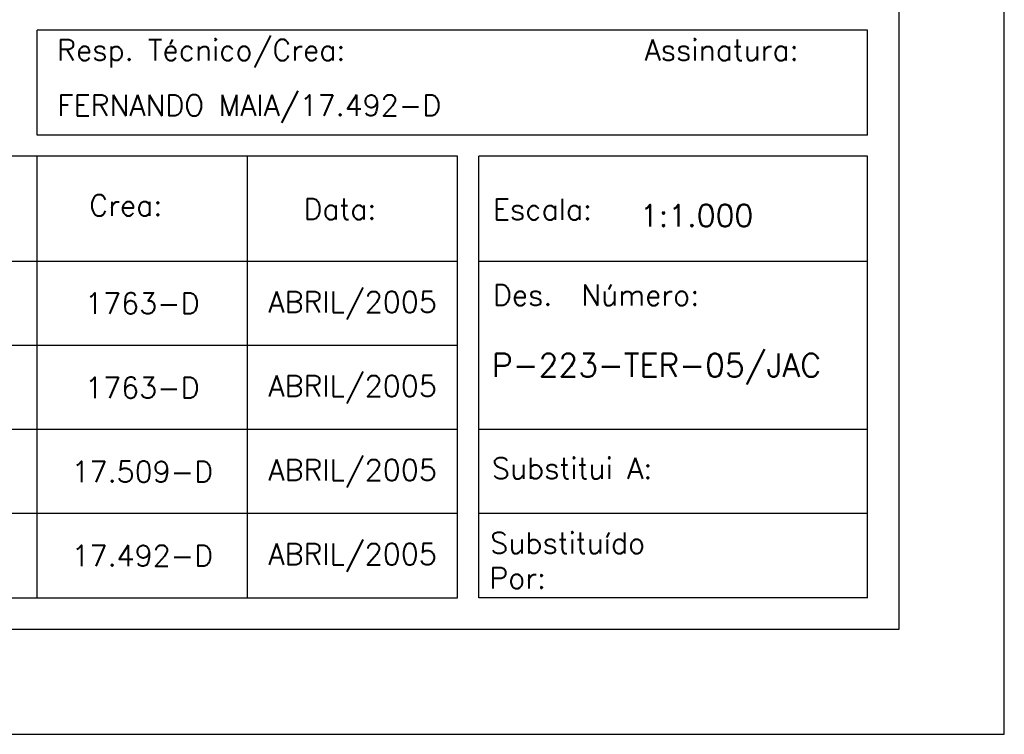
# Model space of a CAD drawing. Extents: x -1825 to 98, y 5678 to 6985.
# Tile 52 of 86: x 4 to 98, y 5678 to 5746. Entities that reach past the tile are written whole.
import ezdxf
from ezdxf.enums import TextEntityAlignment as Align

# ---------------------------------------------------------------- set-up
doc = ezdxf.new("R2010")
doc.units = 0
doc.header["$MEASUREMENT"] = 0
doc.layers.add('CARIMBO', color=7, linetype='CONTINUOUS')
doc.layers.add('PADRÃO', color=7, linetype='CONTINUOUS')
doc.styles.add('ROMANS', font='romans.shx', dxfattribs={"height": 1.5})
doc.styles.add('STYLE1', font='ROMANS')

msp = doc.modelspace()

# ---------------------------------------------------------------- linework, layer by layer
at = {"layer": 'CARIMBO', "color": 6}
for p, q in [((84.833, 5745.217), (5.833, 5745.217)), ((5.833, 5735.217), (5.833, 5745.217)), ((84.833, 5735.217), (84.833, 5745.217)), ((84.833, 5735.217), (5.833, 5735.217)), ((45.833, 5733.217), (-84.167, 5733.217)), ((5.833, 5691.217), (5.833, 5733.217)), ((25.833, 5691.217), (25.833, 5733.217)), ((45.833, 5691.217), (45.833, 5733.217)), ((84.833, 5733.217), (47.833, 5733.217)), ((47.833, 5691.217), (47.833, 5733.217)), ((84.833, 5691.217), (84.833, 5733.217)), ((84.833, 5691.217), (84.833, 5733.217)), ((45.833, 5723.217), (-84.167, 5723.217)), ((84.833, 5723.217), (47.833, 5723.217)), ((-84.167, 5691.217), (45.833, 5691.217)), ((84.833, 5691.217), (47.833, 5691.217))]:
    msp.add_line(p, q, dxfattribs=at)
at = {"layer": 'CARIMBO', "color": 3}
for p, q in [((45.833, 5715.217), (-84.167, 5715.217)), ((45.833, 5707.217), (-84.167, 5707.217)), ((45.833, 5699.217), (-84.167, 5699.217)), ((84.833, 5699.217), (47.833, 5699.217))]:
    msp.add_line(p, q, dxfattribs=at)
at = {"layer": 'CARIMBO', "color": 4}
msp.add_line((84.833, 5707.217), (47.833, 5707.217), dxfattribs=at)
at = {"layer": 'PADRÃO', "color": 2}
msp.add_lwpolyline([(-743.167, 6272.217), (-743.167, 5678.217), (97.833, 5678.217), (97.833, 6272.217), (-743.167, 6272.217)], dxfattribs=at)
at = {"layer": 'PADRÃO', "color": 1}
msp.add_lwpolyline([(-718.167, 5688.217), (87.833, 5688.217), (87.833, 6262.217), (-718.167, 6262.217)], close=True, dxfattribs=at)

# ---------------------------------------------------------------- texts
at = {"layer": 'CARIMBO', "color": 2, "style": 'ROMANS'}
for s, p in [('Resp. Técnico/Crea:', (7.723, 5742.335)), ('Assinatura:', (63.602, 5742.345)), ('FERNANDO MAIA/17.492-D', (7.741, 5737.069)), ('Crea:', (10.791, 5727.538)), ('Data:', (31.159, 5727.189)), ('Escala:', (49.179, 5727.167)), ('Des.  Número:', (49.179, 5719.021)), ('Substitui A:', (49.09, 5702.541)), ('Substituído ', (48.923, 5695.43)), ('Por:', (48.843, 5692.096))]:
    msp.add_text(s, height=2, dxfattribs=at).set_placement(p)
for s, p in [('1763-D', (15.833, 5719.217)), ('ABRIL/2005', (35.833, 5719.217)), ('1763-D', (15.833, 5711.217)), ('ABRIL/2005', (35.833, 5711.217)), ('17.509-D', (15.833, 5703.217)), ('ABRIL/2005', (35.833, 5703.217)), ('ABRIL/2005', (35.833, 5695.217)), ('17.492-D', (15.833, 5695.217))]:
    msp.add_text(s, height=2, dxfattribs=at).set_placement(p, align=Align.MIDDLE)
at = {"layer": 'PADRÃO', "color": 8, "style": 'STYLE1'}
msp.add_text('1:1.000', height=2.1, dxfattribs=at).set_placement((63.165, 5726.526))
at = {"layer": 'PADRÃO', "color": 4, "style": 'STYLE1'}
msp.add_text('P-223-TER-05/JAC', height=2.2, dxfattribs=at).set_placement((49.096, 5712.238))

doc.saveas('drawing.dxf')
